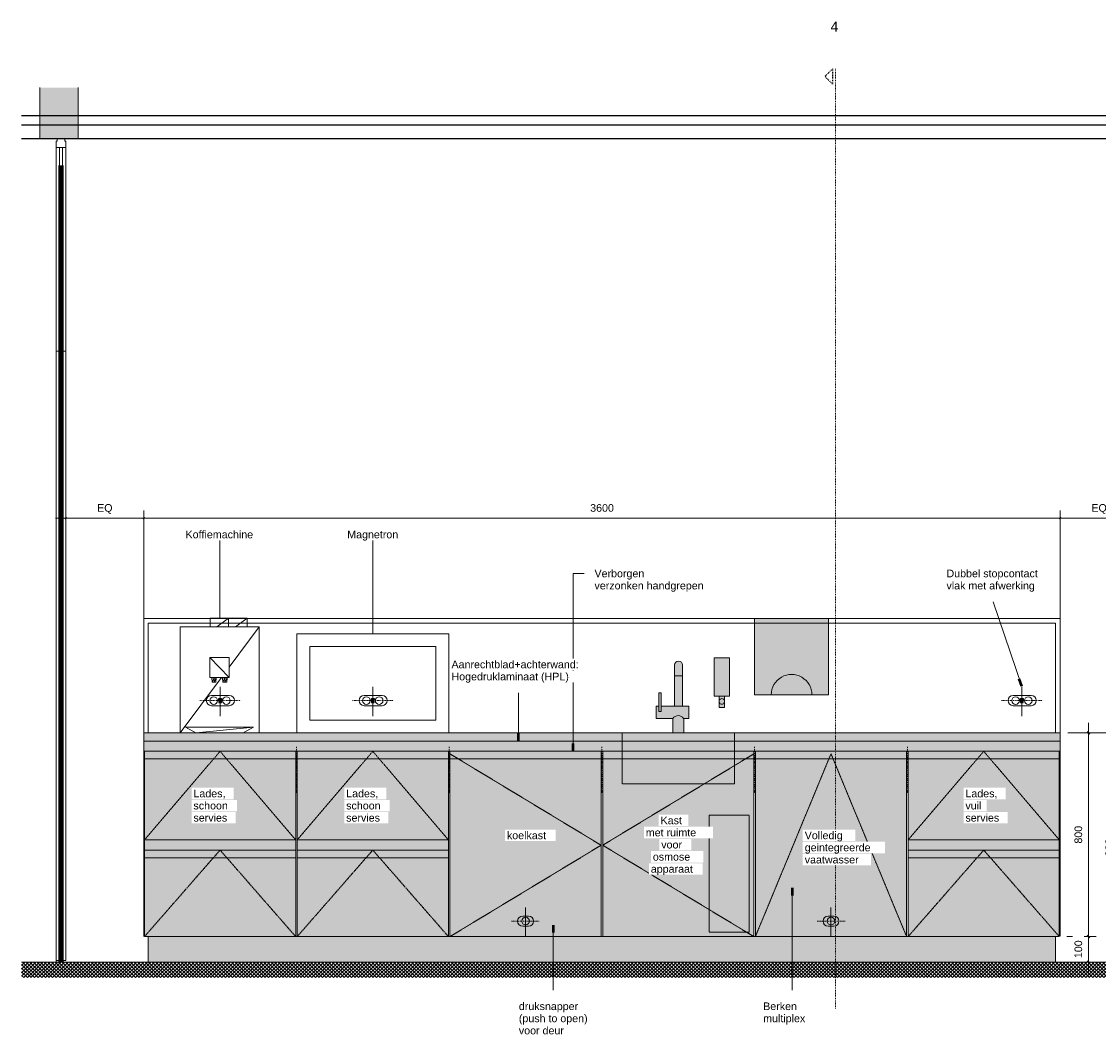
# Model space of a CAD drawing. Header units: millimetres. Extents: x 59467 to 88642, y -9418 to 37445.
# Tile 2 of 6: x 62884 to 67115, y 23341 to 27320. Entities that reach past the tile are written whole.
import ezdxf

# ---------------------------------------------------------------- set-up
doc = ezdxf.new("R2010")
doc.units = ezdxf.units.MM
for name, pattern in [('Dash 1_8_', [6.35, 3.175, -3.175]), ('Dash Dot Dot Small', [7.9375, 3.175, -1.5875, 0, -1.5875, 0, -1.5875]), ('Dash dot Small', [6.35, 3.175, -1.5875, 0, -1.5875]), ('Overhead xxSmall', [2.579688, 1.5875, -0.992188])]:
    doc.linetypes.add(name, pattern=pattern)
for name, color, linetype, lineweight in [('0-2', 130, 'Continuous', 5), ('A----M-', 8, 'Continuous', 5), ('A----M--20', 8, 'Continuous', 5), ('A09-C---1', 135, 'Dash 1_8_', 13), ('A09-C---2', 215, 'Dash 1_8_', 25), ('A09-C---3', 8, 'Dash 1_8_', 5), ('A09-NT--1', 50, 'Continuous', 50), ('A09-NT--2', 90, 'Continuous', 13), ('A09-NT--3', 7, 'Continuous', 13), ('A22-----2', 7, 'Continuous', 5), ('A29-----2', 50, 'Continuous', 50), ('A31-----2', 250, 'Continuous', 18), ('A31-----3', 7, 'Continuous', 5), ('A31-----4', 253, 'Continuous', 13), ('A69-----1', 8, 'Continuous', 5), ('A79-Y---3', 8, 'Continuous', 5), ('A99----', 1, 'Continuous', 5), ('A99-----5', 1, 'Continuous', 13), ('A99-----6', 1, 'Overhead xxSmall', 13), ('A99-----7', 1, 'Dash dot Small', 13), ('A99-----8', 1, 'Continuous', 25), ('A99-----9', 1, 'Dash Dot Dot Small', 5), ('A99--I-', 1, 'Continuous', 5), ('Detail Items-1', 10, 'Continuous', 5), ('Detail Items-3', 7, 'Continuous', 5), ('Detail Items-4', 8, 'Continuous', 5), ('walls-1', 7, 'Continuous', 5)]:
    doc.layers.add(name, color=color, linetype=linetype, lineweight=lineweight)
doc.styles.add('Arial', font='arial.ttf', dxfattribs={"height": 40})
doc.styles.add('Arial_1', font='arial.ttf', dxfattribs={"height": 30})
doc.dimstyles.new('TD_Diagonal_1_5_mm', dxfattribs={"dimscale": 304.8, "dimtxt": 30.607782, "dimasz": 0.026247, "dimexe": 0.098425, "dimexo": 0.098425, "dimgap": 0.052493, "dimtad": 1, "dimdec": 0, "dimzin": 0, "dimdsep": 46, "dimtxsty": 'Arial_1', "dimblk1": 'OBLIQUE', "dimblk2": 'OBLIQUE', "dimsah": 1, "dimcen": 0.09, "dimdle": 0.131234, "dimazin": 2, "dimtfac": 1, "dimtdec": 4, "dimtix": 1, "dimtmove": 0, "dimatfit": 3, "dimfxl": 1, "dimtvp": 1, "dimtfill": 1, "dimtolj": 1, "dimtzin": 0, "dimarcsym": 2})

# ---------------------------------------------------------------- blocks, each defined once
blk = doc.blocks.new('Rectangular Mullion - 00_maars_horizon_onder_profiel-3650169-Pantry Standard D - Elevation')
at = {"layer": 'A31-----2'}
for p, q in [((-32770.9, 23660), (-32808.9, 23660)), ((-32808.9, 23660), (-32808.9, 23634.5)), ((-32770.9, 23634.5), (-32770.9, 23660)), ((-32808.9, 23634.5), (-32804.7, 23634.5)), ((-32804.7, 23634.5), (-32804.7, 23625)), ((-32775.1, 23625), (-32775.1, 23634.5)), ((-32775.1, 23634.5), (-32770.9, 23634.5))]:
    blk.add_line(p, q, dxfattribs=at)
blk = doc.blocks.new('Rectangular Mullion - 00_maars_horizon-3256539-Pantry Standard D - Elevation')
at = {"layer": 'A31-----3'}
for p, q in [((-37058.9, 26755), (-37058.9, 26790)), ((-37020.9, 26790), (-37020.9, 26755)), ((-37058.9, 23631), (-37058.9, 26025)), ((-37020.9, 26025), (-37020.9, 23631)), ((-37045.9, 23631), (-37058.9, 23631)), ((-37020.9, 23631), (-37033.9, 23631))]:
    blk.add_line(p, q, dxfattribs=at)
blk = doc.blocks.new('Rectangular Mullion - 00_maars_horizon-7807883-Pantry Standard D - Elevation')
at = {"layer": 'A31-----3'}
for p, q in [((-37058.9, 26755), (-37058.9, 26025)), ((-37020.9, 26755), (-37020.9, 26025)), ((-37045.9, 26025), (-37058.9, 26025)), ((-37020.9, 26025), (-37033.9, 26025))]:
    blk.add_line(p, q, dxfattribs=at)
blk = doc.blocks.new('HSR-D_SHL_ARCH_Vaste Inrichting_rvt-2-Pantry Standard D - Elevation')
at = {"layer": 'A22-----2'}
for p, q in [((-32770.8, 23660), (-32770.8, 26790)), ((-37058.9, 23631), (-37058.9, 23625)), ((-32770.8, 23625), (-32770.8, 23634.5))]:
    blk.add_line(p, q, dxfattribs=at)
at = {"layer": 'A29-----2'}
for p, q in [((-37045.9, 26755), (-37045.9, 23625)), ((-37033.9, 23625), (-37033.9, 26755)), ((-32795.9, 26755), (-32795.9, 23660)), ((-32783.9, 23660), (-32783.9, 26755)), ((-32795.9, 23660), (-32783.9, 23660))]:
    blk.add_line(p, q, dxfattribs=at)
at = {"layer": 'walls-1'}
blk.add_line((-32783.8, 26755), (-32783.9, 26755), dxfattribs=at)
at = {"layer": 'A31-----4'}
for name in ['Rectangular Mullion - 00_maars_horizon-3256539-Pantry Standard D - Elevation', 'Rectangular Mullion - 00_maars_horizon-7807883-Pantry Standard D - Elevation', 'Rectangular Mullion - 00_maars_horizon_onder_profiel-3650169-Pantry Standard D - Elevation']:
    blk.add_blockref(name, (0, 0), dxfattribs=at)
blk = doc.blocks.new('Koffiemachine - Koffiemachine-18252382-Pantry Standard D - Elevation')
at = {"layer": 'A69-----1'}
for p, q in [((-36381.3, 24976.3), (-36454.5, 24976.3)), ((-36454.5, 24976.3), (-36454.5, 24941.7)), ((-36381.3, 24976.3), (-36427.4, 24941.7)), ((-36308.2, 24976.3), (-36381.3, 24976.3)), ((-36381.3, 24976.3), (-36381.3, 24941.7)), ((-36308.2, 24976.3), (-36354.3, 24941.7)), ((-36308.2, 24941.7), (-36308.2, 24976.3)), ((-36571.6, 24941.7), (-36261, 24941.7)), ((-36571.6, 24525), (-36571.6, 24941.7)), ((-36379, 24783.4), (-36261, 24941.7)), ((-36261, 24525), (-36261, 24941.7)), ((-36379, 24742.5), (-36454.8, 24821)), ((-36454.8, 24821), (-36454.8, 24742.5)), ((-36379, 24821), (-36454.8, 24821)), ((-36379, 24742.5), (-36379, 24821)), ((-36571.6, 24525), (-36409.5, 24742.5)), ((-36454.8, 24742.5), (-36379, 24742.5)), ((-36446.1, 24724.4), (-36447.5, 24742.3)), ((-36438.6, 24742.3), (-36447.5, 24742.3)), ((-36438.6, 24742.3), (-36446.1, 24724.4)), ((-36438.6, 24724.4), (-36446.1, 24724.4)), ((-36429.7, 24742.3), (-36438.6, 24724.4)), ((-36429.7, 24742.3), (-36438.6, 24742.3)), ((-36438.6, 24742.3), (-36438.6, 24724.4)), ((-36431, 24724.4), (-36438.6, 24724.4)), ((-36431, 24724.4), (-36429.7, 24742.3)), ((-36403.6, 24724.4), (-36404.9, 24742.3)), ((-36396, 24742.3), (-36404.9, 24742.3)), ((-36396, 24742.3), (-36403.6, 24724.4)), ((-36396, 24724.4), (-36403.6, 24724.4)), ((-36387.1, 24742.3), (-36396, 24724.4)), ((-36387.1, 24742.3), (-36396, 24742.3)), ((-36396, 24742.3), (-36396, 24724.4)), ((-36388.5, 24724.4), (-36396, 24724.4)), ((-36388.5, 24724.4), (-36387.1, 24742.3)), ((-36550.4, 24548), (-36283.2, 24548.2)), ((-36509.6, 24525), (-36550.4, 24548)), ((-36509.3, 24525), (-36283.2, 24548.2)), ((-36324.3, 24525), (-36283.2, 24548.2))]:
    blk.add_line(p, q, dxfattribs=at)
blk = doc.blocks.new('Microwave - Magnetron-18255911-Pantry Standard D - Elevation')
at = {"layer": 'A69-----1'}
for p, q in [((-36112.8, 24915), (-35516.8, 24915)), ((-36112.8, 24525), (-36112.8, 24915)), ((-35516.8, 24525), (-35516.8, 24915)), ((-36062.8, 24865), (-36062.8, 24575)), ((-35566.8, 24865), (-36062.8, 24865)), ((-35566.8, 24575), (-35566.8, 24865)), ((-36062.8, 24575), (-35566.8, 24575))]:
    blk.add_line(p, q, dxfattribs=at)
blk = doc.blocks.new('717 Paper Dispenser - 717 Paper Dispenser-18297893-Pantry Standard D - Elevation')
at = {"layer": 'A79-Y---3'}
for p, q in [((-34024.8, 24975), (-34314.8, 24975)), ((-34314.8, 24975), (-34314.8, 24675)), ((-34024.8, 24675), (-34024.8, 24975)), ((-34314.8, 24675), (-34024.8, 24675))]:
    blk.add_line(p, q, dxfattribs=at)
blk.add_arc((-34169.8, 24675), 80, 359.9833, 180.0162, dxfattribs=at)
blk = doc.blocks.new('717 Toilet Dispenser Exclusive - 717 Toilet Dispenser Exclusive-18296870-Pantry Standard D - Elevation')
at = {"layer": 'A79-Y---3'}
for p, q in [((-34413.8, 24820), (-34473.8, 24820)), ((-34473.8, 24820), (-34473.8, 24670)), ((-34413.8, 24670), (-34413.8, 24820)), ((-34473.8, 24670), (-34453.8, 24670)), ((-34453.8, 24670), (-34453.8, 24653.6)), ((-34453.8, 24670), (-34433.8, 24670)), ((-34433.8, 24653.6), (-34433.8, 24670)), ((-34433.8, 24670), (-34413.8, 24670)), ((-34453.8, 24644.4), (-34453.8, 24625)), ((-34453.8, 24625), (-34433.8, 24625)), ((-34433.8, 24625), (-34433.8, 24644.4))]:
    blk.add_line(p, q, dxfattribs=at)
for start, end in [(155.38, 204.62), (24.62, 155.38), (204.62, 335.38), (335.38, 24.62)]:
    blk.add_arc((-34443.8, 24649), 11, start, end, dxfattribs=at)
blk = doc.blocks.new('Detail View - Detail - Detail Number-13476530-Pantry Standard D - Elevation')
at = {"layer": 'A09-C---2'}
for p, q in [((-34008.7, 27134.6), (-34038.7, 27104.6)), ((-34008.7, 27134.6), (-34008.7, 27074.6)), ((-34008.7, 27074.6), (-34038.7, 27104.6))]:
    blk.add_line(p, q, dxfattribs=at)
blk = doc.blocks.new('DIMBLOCK12-Pantry Standard D - Elevation')
at = {"layer": 'A----M--20'}
for p, q in [((63057.8, 25345), (63057.8, 25399.3)), ((63363.8, 24555), (63363.8, 25399.3)), ((63017.8, 25369.3), (63363.8, 25369.3)), ((63057.8, 25369.3), (63057.8, 25345)), ((63363.8, 25369.3), (63363.8, 24555))]:
    blk.add_line(p, q, dxfattribs=at)
at = {"layer": 'A----M--20', "lineweight": 35}
for p, q in [((63057.8, 25369.3), (63053.8, 25365.3)), ((63057.8, 25369.3), (63061.8, 25373.3)), ((63363.8, 25369.3), (63359.8, 25365.3)), ((63363.8, 25369.3), (63367.8, 25373.3))]:
    blk.add_line(p, q, dxfattribs=at)
at = {"layer": 'A----M--20', "color": 0, "insert": (63180.7, 25424.3), "char_height": 30, "width": 72.329, "attachment_point": 1, "line_spacing_factor": 0.941778, "style": 'Arial_1', "bg_fill": 3, "box_fill_scale": 1.25, "bg_fill_color": 256, "bg_fill_true_color": 13158600, "bg_fill_transparency": 0}
blk.add_mtext('EQ', dxfattribs=at)
blk = doc.blocks.new('_Oblique')
at = {"color": 0, "linetype": 'ByBlock', "lineweight": -2}
blk.add_line((-0.5, -0.5), (0.5, 0.5), dxfattribs=at)
blk = doc.blocks.new('DIMBLOCK13-Pantry Standard D - Elevation')
at = {"layer": 'A----M--20'}
for p, q in [((63363.8, 24555), (63363.8, 25399.3)), ((66963.8, 24555), (66963.8, 25399.3)), ((63363.8, 25369.3), (66963.8, 25369.3)), ((63363.8, 25369.3), (63363.8, 24555)), ((66963.8, 25369.3), (66963.8, 24555))]:
    blk.add_line(p, q, dxfattribs=at)
at = {"layer": 'A----M--20', "lineweight": 35}
for p, q in [((63363.8, 25369.3), (63359.8, 25365.3)), ((63363.8, 25369.3), (63367.8, 25373.3)), ((66963.8, 25369.3), (66959.8, 25365.3)), ((66963.8, 25369.3), (66967.8, 25373.3))]:
    blk.add_line(p, q, dxfattribs=at)
at = {"layer": 'A----M--20', "color": 0, "insert": (65117.7, 25424.3), "char_height": 30, "width": 110.753, "attachment_point": 1, "line_spacing_factor": 0.941778, "style": 'Arial_1', "bg_fill": 3, "box_fill_scale": 1.25, "bg_fill_color": 256, "bg_fill_true_color": 13158600, "bg_fill_transparency": 0}
blk.add_mtext('3600', dxfattribs=at)
blk = doc.blocks.new('DIMBLOCK14-Pantry Standard D - Elevation')
at = {"layer": 'A----M--20'}
for p, q in [((66963.8, 24555), (66963.8, 25399.3)), ((67269.8, 25345), (67269.8, 25399.3)), ((66963.8, 25369.3), (67309.8, 25369.3)), ((66963.8, 25369.3), (66963.8, 24555)), ((67269.8, 25369.3), (67269.8, 25345))]:
    blk.add_line(p, q, dxfattribs=at)
at = {"layer": 'A----M--20', "lineweight": 35}
for p, q in [((66963.8, 25369.3), (66959.8, 25365.3)), ((66963.8, 25369.3), (66967.8, 25373.3)), ((67269.8, 25369.3), (67265.8, 25365.3)), ((67269.8, 25369.3), (67273.8, 25373.3))]:
    blk.add_line(p, q, dxfattribs=at)
at = {"layer": 'A----M--20', "color": 0, "insert": (67086.7, 25424.3), "char_height": 30, "width": 72.329, "attachment_point": 1, "line_spacing_factor": 0.941778, "style": 'Arial_1', "bg_fill": 3, "box_fill_scale": 1.25, "bg_fill_color": 256, "bg_fill_true_color": 13158600, "bg_fill_transparency": 0}
blk.add_mtext('EQ', dxfattribs=at)
blk = doc.blocks.new('DIMBLOCK15-Pantry Standard D - Elevation')
at = {"layer": 'A----M--20'}
for p, q in [((67075.3, 24565), (67075.3, 23725)), ((66993.8, 24525), (67105.3, 24525)), ((67075.3, 24525), (66993.8, 24525)), ((66990.8, 23725), (67105.3, 23725)), ((67075.3, 23725), (66990.8, 23725))]:
    blk.add_line(p, q, dxfattribs=at)
at = {"layer": 'A----M--20', "lineweight": 35}
for p, q in [((67075.3, 24525), (67071.3, 24529)), ((67075.3, 24525), (67079.3, 24521)), ((67075.3, 23725), (67071.3, 23729)), ((67075.3, 23725), (67079.3, 23721))]:
    blk.add_line(p, q, dxfattribs=at)
at = {"layer": 'A----M--20', "color": 0, "insert": (67020.4, 24090.4), "char_height": 30, "width": 83.065, "attachment_point": 1, "rotation": 90, "line_spacing_factor": 0.941778, "style": 'Arial_1', "bg_fill": 3, "box_fill_scale": 1.25, "bg_fill_color": 256, "bg_fill_true_color": 13158600, "bg_fill_transparency": 0}
blk.add_mtext('800', dxfattribs=at)
blk = doc.blocks.new('DIMBLOCK16-Pantry Standard D - Elevation')
at = {"layer": 'A----M--20'}
for p, q in [((66990.8, 23725), (67105.3, 23725)), ((67075.3, 23725), (66990.8, 23725)), ((67075.3, 23725), (67075.3, 23585)), ((67051, 23625), (67105.3, 23625)), ((67075.3, 23625), (67051, 23625))]:
    blk.add_line(p, q, dxfattribs=at)
at = {"layer": 'A----M--20', "lineweight": 35}
for p, q in [((67075.3, 23725), (67071.3, 23729)), ((67075.3, 23725), (67079.3, 23721)), ((67075.3, 23625), (67071.3, 23629)), ((67075.3, 23625), (67079.3, 23621))]:
    blk.add_line(p, q, dxfattribs=at)
at = {"layer": 'A----M--20', "color": 0, "insert": (67020.4, 23640.4), "char_height": 30, "width": 83.065, "attachment_point": 1, "rotation": 90, "line_spacing_factor": 0.941778, "style": 'Arial_1', "bg_fill": 3, "box_fill_scale": 1.25, "bg_fill_color": 256, "bg_fill_true_color": 13158600, "bg_fill_transparency": 0}
blk.add_mtext('100', dxfattribs=at)
blk = doc.blocks.new('DIMBLOCK17-Pantry Standard D - Elevation')
at = {"layer": 'A----M--20'}
for p, q in [((67196.9, 24565), (67196.9, 23585)), ((66993.8, 24525), (67226.9, 24525)), ((67196.9, 24525), (66993.8, 24525)), ((67172.6, 23625), (67226.9, 23625)), ((67196.9, 23625), (67172.6, 23625))]:
    blk.add_line(p, q, dxfattribs=at)
at = {"layer": 'A----M--20', "lineweight": 35}
for p, q in [((67196.9, 24525), (67192.9, 24529)), ((67196.9, 24525), (67200.9, 24521)), ((67196.9, 23625), (67192.9, 23629)), ((67196.9, 23625), (67200.9, 23621))]:
    blk.add_line(p, q, dxfattribs=at)
at = {"layer": 'A----M--20', "color": 0, "insert": (67142, 24040.4), "char_height": 30, "width": 83.065, "attachment_point": 1, "rotation": 90, "line_spacing_factor": 0.941778, "style": 'Arial_1', "bg_fill": 3, "box_fill_scale": 1.25, "bg_fill_color": 256, "bg_fill_true_color": 13158600, "bg_fill_transparency": 0}
blk.add_mtext('900', dxfattribs=at)

msp = doc.modelspace()

# ---------------------------------------------------------------- hatches: boundary and pattern name
at = {"layer": 'Detail Items-1'}
msp.add_hatch(color=256, dxfattribs=at).paths.add_polyline_path([(63019.8, 26860), (63106.3, 26860), (63106.3, 27060.5), (62956.3, 27060.5), (62956.3, 26860)])
at = {"layer": 'Detail Items-3'}
h = msp.add_hatch(color=256, dxfattribs=at)
h.paths.add_polyline_path([(65644.8, 24625), (65644.8, 24644.4), (65645.6, 24646.7), (65645.8, 24649), (65645.6, 24651.3), (65644.8, 24653.6), (65644.8, 24670), (65664.8, 24670), (65664.8, 24820), (65604.8, 24820), (65604.8, 24670), (65624.8, 24670), (65624.8, 24653.6), (65624.1, 24651.3), (65623.8, 24649), (65624.1, 24646.7), (65624.8, 24644.4), (65624.8, 24625), (65630.8, 24625)])
h.paths.add_polyline_path([(65763.8, 24675), (66053.8, 24675), (66053.8, 24975), (65763.8, 24975)])
for points in [[(65480.9, 24525), (65485.9, 24525), (65485.9, 24581.6), (65505.9, 24581.8), (65505.9, 24630), (65480.9, 24630), (65480.9, 24791.4), (65480.4, 24795.5), (65478.8, 24799.4), (65476.3, 24802.7), (65473, 24805.2), (65469.1, 24806.8), (65465, 24807.3), (65460.9, 24806.8), (65457.1, 24805.2), (65453.8, 24802.7), (65451.2, 24799.4), (65449.6, 24795.5), (65449.1, 24791.4), (65449.1, 24630), (65396.8, 24630), (65396.8, 24682.3), (65386.8, 24682.3), (65386.8, 24630), (65376.8, 24630), (65376.8, 24581.8), (65441.8, 24581.6), (65441.8, 24525)], [(65485.9, 24493), (66963.8, 24493), (66963.8, 24525), (63363.8, 24525), (63363.8, 24493), (65441.8, 24493)], [(65485.9, 24453), (66963.8, 24453), (66963.8, 24493), (63363.8, 24493), (63363.8, 24453), (65441.8, 24453)], [(64566.8, 23725), (65160.8, 23725), (65160.8, 24453), (64566.8, 24453)], [(65760.8, 23725), (65760.8, 24453), (65166.8, 24453), (65166.8, 23725)], [(66285.2, 23725), (66360.8, 23725), (66360.8, 24453), (65766.8, 24453), (65766.8, 23725)], [(63381.8, 24065), (63960.8, 24065), (63960.8, 24105), (63366.8, 24105), (63366.8, 24065)], [(64017.6, 24065), (64560.8, 24065), (64560.8, 24105), (63966.8, 24105), (63966.8, 24065)], [(66945.8, 24065), (66960.8, 24065), (66960.8, 24105), (66366.8, 24105), (66366.8, 24065)], [(63381.8, 23625), (66945.8, 23625), (66945.8, 23725), (63381.8, 23725), (63381.8, 23640.5)]]:
    msp.add_hatch(color=256, dxfattribs=at).paths.add_polyline_path(points)
h = msp.add_hatch(color=256, dxfattribs=at)
h.paths.add_polyline_path([(63960.8, 23725), (63960.8, 24065), (63366.8, 24065), (63366.8, 23725), (63381.8, 23725)])
h.paths.add_polyline_path([(63366.8, 24105), (63960.8, 24105), (63960.8, 24453), (63366.8, 24453), (63366.8, 24437.9)])
h = msp.add_hatch(color=256, dxfattribs=at)
h.paths.add_polyline_path([(63966.8, 23725), (64560.8, 23725), (64560.8, 24065), (63966.8, 24065)])
h.paths.add_polyline_path([(64017.6, 24105), (64560.8, 24105), (64560.8, 24453), (63966.8, 24453), (63966.8, 24105)])
h = msp.add_hatch(color=256, dxfattribs=at)
h.paths.add_polyline_path([(66945.8, 23725), (66960.8, 23725), (66960.8, 24065), (66366.8, 24065), (66366.8, 23725)])
h.paths.add_polyline_path([(66366.8, 24105), (66960.8, 24105), (66960.8, 24453), (66366.8, 24453)])
at = {"layer": 'Detail Items-4'}
h = msp.add_hatch(dxfattribs=at)
h.set_pattern_fill('FP_2', color=256, style=0, pattern_type=2)
h.set_pattern_definition([(45, (65176.637, 22906.195), (-7.071068, 7.071068), []), (135, (65176.637, 22906.195), (-7.071068, -7.071068), [])])
h.paths.add_polyline_path([(65151.4, 23563.7), (67419, 23563.7), (67419, 23625), (62883.8, 23625), (62883.8, 23563.7), (64561.8, 23563.7)])

# ---------------------------------------------------------------- linework, layer by layer
at = {"layer": 'A09-C---1'}
msp.add_line((66082.1, 27134.6), (66082.1, 23440.3), dxfattribs=at)
at = {"layer": 'A09-NT--1'}
for p, q in [((65050.6, 24454.2), (65050.6, 24484.2)), ((65911.7, 23916.5), (65911.7, 23886.5)), ((64972.7, 23770.5), (64972.7, 23740.5))]:
    msp.add_line(p, q, dxfattribs=at)
at = {"layer": 'A09-NT--2'}
for p, q in [((65911.7, 23916.5), (65911.7, 23514.6)), ((64972.7, 23770.5), (64972.7, 23514.6))]:
    msp.add_line(p, q, dxfattribs=at)
at = {"layer": 'A99----'}
for p, q in [((63019.8, 26825), (63019.8, 26700)), ((63057.8, 26825), (63057.8, 26735)), ((63363.8, 24525), (63363.8, 24975)), ((63363.8, 24975), (66963.8, 24975)), ((66963.8, 24975), (66963.8, 24525)), ((63363.8, 24470.2), (63363.8, 23725)), ((66963.8, 24470.2), (66963.8, 23726.2)), ((63960.8, 24453), (63366.8, 24453)), ((63366.8, 24453), (63366.8, 24105)), ((63960.8, 24105), (63960.8, 24453)), ((64560.8, 24453), (63966.8, 24453)), ((63966.8, 24453), (63966.8, 24105)), ((64560.8, 24105), (64560.8, 24453)), ((65160.8, 24453), (64566.8, 24453)), ((64566.8, 24453), (64566.8, 23725)), ((65160.8, 23725), (65160.8, 24453)), ((65760.8, 24453), (65166.8, 24453)), ((65166.8, 24453), (65166.8, 23725)), ((65760.8, 23725), (65760.8, 24453)), ((66360.8, 24453), (65766.8, 24453)), ((65766.8, 24453), (65766.8, 23725)), ((66360.8, 23725), (66360.8, 24453)), ((66960.8, 24453), (66366.8, 24453)), ((66366.8, 24453), (66366.8, 24105)), ((66960.8, 24105), (66960.8, 24453)), ((63960.8, 24105), (63366.8, 24105)), ((63366.8, 24105), (63366.8, 24065)), ((63960.8, 24065), (63960.8, 24105)), ((64560.8, 24105), (63966.8, 24105)), ((63966.8, 24105), (63966.8, 24065)), ((64560.8, 24065), (64560.8, 24105)), ((66960.8, 24105), (66366.8, 24105)), ((66366.8, 24105), (66366.8, 24065)), ((66960.8, 24065), (66960.8, 24105)), ((63366.8, 24065), (63366.8, 23725)), ((63366.8, 24065), (63960.8, 24065)), ((63960.8, 23725), (63960.8, 24065)), ((63966.8, 24065), (63966.8, 23725)), ((63966.8, 24065), (64560.8, 24065)), ((64560.8, 23725), (64560.8, 24065)), ((66366.8, 24065), (66366.8, 23725)), ((66366.8, 24065), (66960.8, 24065)), ((66960.8, 23725), (66960.8, 24065)), ((63366.8, 23725), (63960.8, 23725)), ((63966.8, 23725), (64560.8, 23725)), ((64566.8, 23725), (65160.8, 23725)), ((65166.8, 23725), (65760.8, 23725)), ((65766.8, 23725), (66360.8, 23725)), ((66366.8, 23725), (66960.8, 23725))]:
    msp.add_line(p, q, dxfattribs=at)
at = {"layer": 'A99-----5'}
for p, q in [((62956.3, 27060.5), (62956.3, 26860)), ((63106.3, 26860), (63106.3, 27060.5)), ((62956.3, 26860), (63106.3, 26860)), ((63024, 26850.5), (63019.8, 26850.5)), ((63019.8, 26850.5), (63019.8, 26825)), ((63019.8, 26825), (63057.8, 26825)), ((63024, 26860), (63024, 26850.5)), ((63053.6, 26860), (63024, 26860)), ((63032.8, 26745), (63032.8, 26825)), ((63044.8, 26730), (63044.8, 26825)), ((63053.6, 26850.5), (63053.6, 26860)), ((63057.8, 26850.5), (63053.6, 26850.5)), ((63057.8, 26825), (63057.8, 26850.5)), ((65449.1, 24791.4), (65449.1, 24630)), ((65449.1, 24750), (65480.9, 24750)), ((65480.9, 24630), (65480.9, 24791.4)), ((63629.6, 24672.3), (63700.1, 24672.3)), ((64229.6, 24672.3), (64300.1, 24672.3)), ((65396.8, 24682.3), (65386.8, 24682.3)), ((65386.8, 24682.3), (65386.8, 24630)), ((65396.8, 24630), (65396.8, 24682.3)), ((66779.6, 24672.3), (66850.1, 24672.3)), ((63700.1, 24632.3), (63629.6, 24632.3)), ((64300.1, 24632.3), (64229.6, 24632.3)), ((65386.8, 24630), (65376.8, 24630)), ((65376.8, 24630), (65376.8, 24581.8)), ((65386.8, 24610), (65386.8, 24630)), ((65449.1, 24630), (65396.8, 24630)), ((65396.8, 24630), (65396.8, 24610)), ((65449.1, 24630), (65480.9, 24630)), ((65505.9, 24630), (65480.9, 24630)), ((65505.9, 24581.6), (65505.9, 24630)), ((66850.1, 24632.3), (66779.6, 24632.3)), ((65376.8, 24581.8), (65441.8, 24581.8)), ((65396.8, 24610), (65386.8, 24610)), ((65441.8, 24581.8), (65441.8, 24525)), ((65485.9, 24525), (65485.9, 24581.6)), ((65485.9, 24581.6), (65505.9, 24581.6)), ((66963.8, 24525), (63363.8, 24525)), ((63363.8, 24525), (63363.8, 24493)), ((66963.8, 24493), (66963.8, 24525)), ((66963.8, 24493), (63363.8, 24493)), ((63363.8, 24493), (63363.8, 24453)), ((66963.8, 24453), (66963.8, 24493)), ((63363.8, 24453), (63366.8, 24453)), ((63960.8, 24453), (63966.8, 24453)), ((64560.8, 24453), (64566.8, 24453)), ((65160.8, 24453), (65166.8, 24453)), ((65760.8, 24453), (65766.8, 24453)), ((66360.8, 24453), (66366.8, 24453)), ((66960.8, 24453), (66963.8, 24453)), ((64852.6, 23805.8), (64875.1, 23805.8)), ((66052.6, 23805.8), (66075.1, 23805.8)), ((64875.1, 23765.8), (64852.6, 23765.8)), ((66075.1, 23765.8), (66052.6, 23765.8)), ((63381.8, 23725), (63381.8, 23625)), ((63966.8, 23725), (63960.8, 23725)), ((64566.8, 23725), (64560.8, 23725)), ((65166.8, 23725), (65160.8, 23725)), ((65766.8, 23725), (65760.8, 23725)), ((66366.8, 23725), (66360.8, 23725)), ((66945.8, 23625), (66945.8, 23725)), ((67419, 23625), (62883.8, 23625))]:
    msp.add_line(p, q, dxfattribs=at)
for centre in [(63638.9, 24652.3), (63688.8, 24652.3), (64238.9, 24652.3), (64288.8, 24652.3), (66788.9, 24652.3), (66838.8, 24652.3), (64863.8, 23785.8), (66063.8, 23785.8)]:
    msp.add_circle(centre, 15, dxfattribs=at)
for centre, radius, start, end in [((65465, 24791.4), 15.9, 0, 180), ((63629.6, 24652.3), 20, 90, 270), ((63700.1, 24652.3), 20, 270, 90), ((64229.6, 24652.3), 20, 90, 270), ((64300.1, 24652.3), 20, 270, 90), ((66779.6, 24652.3), 20, 90, 270), ((66850.1, 24652.3), 20, 270, 90), ((65463.8, 24568.3), 25, 33.1115, 146.8885), ((64852.6, 23785.8), 20, 90, 270), ((64875.1, 23785.8), 20, 270, 90), ((66052.6, 23785.8), 20, 90, 270), ((66075.1, 23785.8), 20, 270, 90)]:
    msp.add_arc(centre, radius, start, end, dxfattribs=at)
at = {"layer": 'A99-----6'}
for p, q in [((66945.8, 24957), (63381.8, 24957)), ((63381.8, 24957), (63381.8, 24525)), ((66945.8, 24525), (66945.8, 24957)), ((63663.8, 24591.5), (63663.8, 24706.5)), ((64263.8, 24591.5), (64263.8, 24706.5)), ((66813.8, 24591.5), (66813.8, 24706.5)), ((65243.1, 24525), (65243.1, 24325)), ((65684.6, 24525), (65684.6, 24325)), ((63366.8, 24105), (63663.8, 24453)), ((66960.8, 24423), (63366.8, 24423)), ((63960.8, 24105), (63663.8, 24453)), ((63966.8, 24105), (64263.8, 24453)), ((64560.8, 24105), (64263.8, 24453)), ((64566.8, 24443), (65160.8, 24084)), ((65760.8, 24443), (65166.8, 24084)), ((65766.8, 23725), (66063.8, 24443.2)), ((66063.8, 24443.2), (66360.8, 23725)), ((66366.8, 24105), (66663.8, 24453)), ((66960.8, 24105), (66663.8, 24453)), ((65684.6, 24325), (65243.1, 24325)), ((65741.7, 24202), (65585.7, 24202)), ((65585.7, 24202), (65585.7, 23743)), ((65741.7, 23743), (65741.7, 24202)), ((65160.8, 24084), (64566.8, 23725)), ((65166.8, 24084), (65760.8, 23725)), ((63366.8, 23725), (63663.8, 24065)), ((63960.8, 24035), (63366.8, 24035)), ((63960.8, 23725), (63663.8, 24065)), ((63966.8, 23725), (64263.8, 24065)), ((64560.8, 24035), (63966.8, 24035)), ((64560.8, 23725), (64263.8, 24065)), ((66366.8, 23725), (66663.8, 24065)), ((66960.8, 24035), (66366.8, 24035)), ((66960.8, 23725), (66663.8, 24065)), ((64863.8, 23725), (64863.8, 23840)), ((66063.8, 23725), (66063.8, 23840)), ((65585.7, 23743), (65741.7, 23743))]:
    msp.add_line(p, q, dxfattribs=at)
at = {"layer": 'A99-----7'}
for p, q in [((63583.9, 24652.3), (63743.9, 24652.3)), ((64183.9, 24652.3), (64343.9, 24652.3)), ((66733.9, 24652.3), (66893.9, 24652.3)), ((64808.9, 23785.8), (64918.9, 23785.8)), ((66008.9, 23785.8), (66118.9, 23785.8))]:
    msp.add_line(p, q, dxfattribs=at)
at = {"layer": 'A99-----8'}
for p, q in [((67417.3, 26950), (62883.8, 26950)), ((62883.8, 26915), (67419, 26915)), ((67419, 26860), (62883.8, 26860)), ((63658.8, 24660), (63668.8, 24660)), ((63658.8, 24655), (63658.8, 24660)), ((63668.8, 24655), (63658.8, 24655)), ((63658.8, 24649.5), (63658.8, 24644.5)), ((63668.8, 24649.5), (63658.8, 24649.5)), ((63658.8, 24644.5), (63668.8, 24644.5)), ((63668.8, 24660), (63668.8, 24655)), ((63668.8, 24644.5), (63668.8, 24649.5)), ((64258.8, 24660), (64268.8, 24660)), ((64258.8, 24655), (64258.8, 24660)), ((64268.8, 24655), (64258.8, 24655)), ((64258.8, 24649.5), (64258.8, 24644.5)), ((64268.8, 24649.5), (64258.8, 24649.5)), ((64258.8, 24644.5), (64268.8, 24644.5)), ((64268.8, 24660), (64268.8, 24655)), ((64268.8, 24644.5), (64268.8, 24649.5)), ((66808.8, 24660), (66818.8, 24660)), ((66808.8, 24655), (66808.8, 24660)), ((66818.8, 24655), (66808.8, 24655)), ((66808.8, 24649.5), (66808.8, 24644.5)), ((66818.8, 24649.5), (66808.8, 24649.5)), ((66808.8, 24644.5), (66818.8, 24644.5)), ((66818.8, 24660), (66818.8, 24655)), ((66818.8, 24644.5), (66818.8, 24649.5))]:
    msp.add_line(p, q, dxfattribs=at)
at = {"layer": 'A99-----9'}
for p, q in [((63963.8, 24470.2), (63963.8, 24290.2)), ((64563.8, 24470.2), (64563.8, 24290.2)), ((65163.8, 24470.2), (65163.8, 24290.2)), ((65763.8, 24470.2), (65763.8, 24290.2)), ((66363.8, 24470.2), (66363.8, 24290.2))]:
    msp.add_line(p, q, dxfattribs=at)

# ---------------------------------------------------------------- block references
at = {"layer": '0-2'}
msp.add_blockref('HSR-D_SHL_ARCH_Vaste Inrichting_rvt-2-Pantry Standard D - Elevation', (100078.7, 0), dxfattribs=at)
at = {"layer": 'A09-C---2'}
msp.add_blockref('Detail View - Detail - Detail Number-13476530-Pantry Standard D - Elevation', (100078.7, 0), dxfattribs=at)
at = {"layer": 'A69-----1'}
for name in ['Koffiemachine - Koffiemachine-18252382-Pantry Standard D - Elevation', 'Microwave - Magnetron-18255911-Pantry Standard D - Elevation']:
    msp.add_blockref(name, (100078.7, 0), dxfattribs=at)
at = {"layer": 'A79-Y---3'}
for name in ['717 Paper Dispenser - 717 Paper Dispenser-18297893-Pantry Standard D - Elevation', '717 Toilet Dispenser Exclusive - 717 Toilet Dispenser Exclusive-18296870-Pantry Standard D - Elevation']:
    msp.add_blockref(name, (100078.7, 0), dxfattribs=at)

# ---------------------------------------------------------------- texts
at = {"layer": 'A09-C---3', "insert": (66061.9, 27320.3), "char_height": 40, "width": 38.481, "attachment_point": 1, "style": 'Arial'}
msp.add_mtext('4', dxfattribs=at)
at = {"layer": 'A09-NT--3', "char_height": 30, "attachment_point": 1, "style": 'Arial_1', "bg_fill": 3, "box_fill_scale": 1.25, "bg_fill_color": 256, "bg_fill_true_color": 13158600, "bg_fill_transparency": 0}
for s, insert, width in [('druksnapper ', (64837.5, 23466.3), 295.021), ('Berken ', (65797.4, 23466.3), 174.768)]:
    msp.add_mtext(s, dxfattribs=dict(at, insert=insert, width=width))

# ---------------------------------------------------------------- next in the draw order: texts
for s, insert, width in [('Lades,', (63559.2, 24302.2), 150.717), ('Lades,', (64159.2, 24302.2), 150.717), ('Lades,', (66591.9, 24302.2), 150.717), ('Kast', (65394.4, 24196.5), 101.013), ('koelkast', (64790.7, 24137.7), 184.388), ('Volledig ', (65960.6, 24137.7), 190.802), ('voor ', (65397, 24101.3), 110.633), ('osmose ', (65364, 24053.6), 190.802), ('(push to open) ', (64837.5, 23418.7), 327.089), ('multiplex', (65797.4, 23418.7), 197.215)]:
    msp.add_mtext(s, dxfattribs=dict(at, insert=insert, width=width))

# ---------------------------------------------------------------- next in the draw order: dimensions: what is measured, and where the dimension line sits
at = {"layer": 'A----M-'}
dim = msp.add_linear_dim(base=(63363.8, 25369.3), p1=(63057.8, 25375), p2=(63363.8, 24525), text='EQ', dimstyle='TD_Diagonal_1_5_mm', override={"dimpost": '<>', "dimfxl": 903.408258}, dxfattribs=at)
dim.commit()
dim.dimension.update_dxf_attribs({"geometry": 'DIMBLOCK12-Pantry Standard D - Elevation', "text_midpoint": (63210.8, 25401.8)})

# ---------------------------------------------------------------- next in the draw order: texts
at = {"layer": 'A09-NT--3', "char_height": 30, "attachment_point": 1, "style": 'Arial_1', "bg_fill": 3, "box_fill_scale": 1.25, "bg_fill_color": 256, "bg_fill_true_color": 13158600, "bg_fill_transparency": 0}
for s, insert, width in [('schoon', (63559.2, 24254.6), 163.544), ('schoon', (64159.2, 24254.6), 163.544), ('vuil', (66591.9, 24254.6), 75.359), ('met ruimte ', (65336.2, 24148.9), 256.54), ('geintegreerde', (65960.6, 24090.1), 307.848), ('apparaat', (65356, 24006), 195.612), ('voor deur', (64837.5, 23371), 211.645)]:
    msp.add_mtext(s, dxfattribs=dict(at, insert=insert, width=width))

# ---------------------------------------------------------------- next in the draw order: dimensions: what is measured, and where the dimension line sits
at = {"layer": 'A----M-'}
dim = msp.add_linear_dim(base=(66963.8, 25369.3), p1=(63363.8, 24525), p2=(66963.8, 24525), dimstyle='TD_Diagonal_1_5_mm', override={"dimpost": '<>', "dimfxl": 3600.042574}, dxfattribs=at)
dim.commit()
dim.dimension.update_dxf_attribs({"geometry": 'DIMBLOCK13-Pantry Standard D - Elevation', "text_midpoint": (65163.8, 25400.7)})

# ---------------------------------------------------------------- next in the draw order: linework, layer by layer
at = {"layer": 'A09-NT--1'}
for p, q in [((66813.2, 24709.4), (66803.6, 24737.9)), ((64836.1, 24493), (64836.1, 24523))]:
    msp.add_line(p, q, dxfattribs=at)
at = {"layer": 'A09-NT--2'}
for p, q in [((65050.6, 25151.8), (65094.7, 25151.8)), ((65050.6, 24454.2), (65050.6, 25151.8)), ((66813.2, 24709.4), (66701.4, 25039.9)), ((64836.1, 24493), (64836.1, 24682.6))]:
    msp.add_line(p, q, dxfattribs=at)
at = {"layer": 'A99--I-'}
for p, q in [((63662.4, 24976.3), (63662.4, 25280.7)), ((64263.8, 24915), (64263.9, 25280.7))]:
    msp.add_line(p, q, dxfattribs=at)

# ---------------------------------------------------------------- next in the draw order: texts
at = {"layer": 'A09-NT--3', "char_height": 30, "attachment_point": 1, "style": 'Arial_1', "bg_fill": 3, "box_fill_scale": 1.25, "bg_fill_color": 256, "bg_fill_true_color": 13158600, "bg_fill_transparency": 0}
for s, insert, width in [('Verborgen', (65134.7, 25166.8), 234.093), ('Dubbel stopcontact ', (66517.5, 25166.8), 445.738), ('servies', (63559.2, 24206.9), 158.734), ('servies', (64159.2, 24206.9), 158.734), ('servies', (66591.9, 24206.9), 158.734), ('vaatwasser', (65960.6, 24042.4), 253.333)]:
    msp.add_mtext(s, dxfattribs=dict(at, insert=insert, width=width))

# ---------------------------------------------------------------- next in the draw order: dimensions: what is measured, and where the dimension line sits
at = {"layer": 'A----M-'}
dim = msp.add_linear_dim(base=(67269.8, 25369.3), p1=(66963.8, 24525), p2=(67269.8, 25375), text='EQ', dimstyle='TD_Diagonal_1_5_mm', override={"dimpost": '<>', "dimfxl": 903.393838}, dxfattribs=at)
dim.commit()
dim.dimension.update_dxf_attribs({"geometry": 'DIMBLOCK14-Pantry Standard D - Elevation', "text_midpoint": (67116.8, 25401.8)})

# ---------------------------------------------------------------- next in the draw order: texts
at = {"layer": 'A09-NT--3', "char_height": 30, "attachment_point": 1, "style": 'Arial_1', "bg_fill": 3, "box_fill_scale": 1.25, "bg_fill_color": 256, "bg_fill_true_color": 13158600, "bg_fill_transparency": 0}
for s, insert, width in [('verzonken handgrepen', (65134.7, 25119.1), 513.08), ('vlak met afwerking', (66517.5, 25119.1), 420.084), ('Aanrechtblad+achterwand: ', (64572.9, 24809.4), 617.299)]:
    msp.add_mtext(s, dxfattribs=dict(at, insert=insert, width=width))
at = {"layer": 'A99--I-', "char_height": 30, "attachment_point": 1, "style": 'Arial_1', "bg_fill": 3, "box_fill_scale": 1.25, "bg_fill_color": 256, "bg_fill_true_color": 13158600, "bg_fill_transparency": 0}
for s, insert, width in [('Koffiemachine', (63528.1, 25319.9), 323.882), ('Magnetron', (64163.3, 25319.9), 242.11)]:
    msp.add_mtext(s, dxfattribs=dict(at, insert=insert, width=width))

# ---------------------------------------------------------------- next in the draw order: dimensions: what is measured, and where the dimension line sits
at = {"layer": 'A----M-'}
dim = msp.add_linear_dim(base=(67075.3, 23725), p1=(66963.8, 24525), p2=(66960.8, 23725), angle=90, dimstyle='TD_Diagonal_1_5_mm', override={"dimpost": '<>', "dimfxl": 800.005626}, dxfattribs=at)
dim.commit()
dim.dimension.update_dxf_attribs({"geometry": 'DIMBLOCK15-Pantry Standard D - Elevation', "text_midpoint": (67044, 24125)})

# ---------------------------------------------------------------- next in the draw order: texts
at = {"layer": 'A09-NT--3', "insert": (64572.9, 24761.8), "char_height": 30, "width": 557.974, "attachment_point": 1, "style": 'Arial_1', "bg_fill": 3, "box_fill_scale": 1.25, "bg_fill_color": 256, "bg_fill_true_color": 13158600, "bg_fill_transparency": 0}
msp.add_mtext('Hogedruklaminaat (HPL)', dxfattribs=at)

# ---------------------------------------------------------------- next in the draw order: dimensions: what is measured, and where the dimension line sits
at = {"layer": 'A----M-'}
dim = msp.add_linear_dim(base=(67075.3, 23625), p1=(66960.8, 23725), p2=(67081, 23625), angle=90, dimstyle='TD_Diagonal_1_5_mm', override={"dimpost": '<>', "dimfxl": 156.300687}, dxfattribs=at)
dim.commit()
dim.dimension.update_dxf_attribs({"geometry": 'DIMBLOCK16-Pantry Standard D - Elevation', "text_midpoint": (67044, 23675)})

# ---------------------------------------------------------------- next in the draw order: dimensions: what is measured, and where the dimension line sits
dim = msp.add_linear_dim(base=(67196.9, 23625), p1=(66963.8, 24525), p2=(67202.6, 23625), angle=90, dimstyle='TD_Diagonal_1_5_mm', override={"dimpost": '<>', "dimfxl": 931.125721}, dxfattribs=at)
dim.commit()
dim.dimension.update_dxf_attribs({"geometry": 'DIMBLOCK17-Pantry Standard D - Elevation', "text_midpoint": (67165.6, 24075)})

doc.saveas('drawing.dxf')
